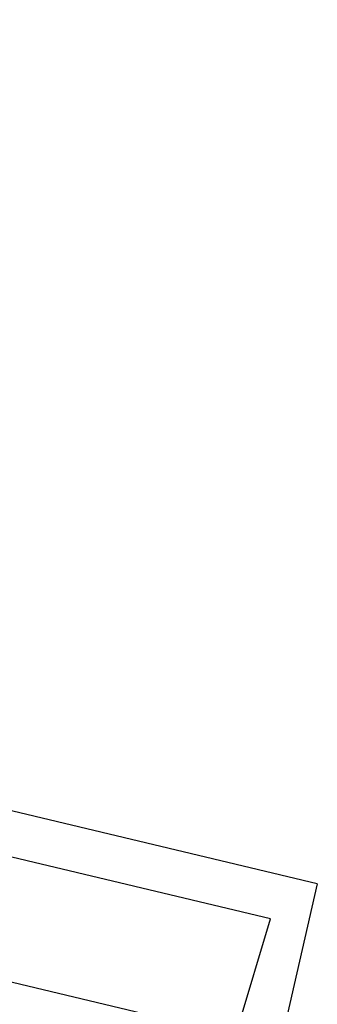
# Model space of a CAD drawing. Header units: feet. Extents: x -79 to 198, y -22 to 181.
# Tile 39 of 256: x 72.62 to 72.96, y 19.347 to 20.471. Entities that reach past the tile are written whole.
import ezdxf

# ---------------------------------------------------------------- set-up
doc = ezdxf.new("R2010")
doc.units = ezdxf.units.FT
doc.layers.add('A-LINEA', color=7, linetype='CONTINUOUS')
doc.layers.add('A-MURO-CONCRETO', color=8, linetype='CONTINUOUS')

msp = doc.modelspace()

# ---------------------------------------------------------------- linework, layer by layer
at = {"layer": 'A-LINEA'}
for p, q in [((72.96, 19.4844), (68.8267, 20.4711)), ((72.9067, 19.4444), (68.76, 20.4311)), ((72.96, 19.4844), (72.92, 19.3111)), ((72.8667, 19.3111), (72.9067, 19.4444))]:
    msp.add_line(p, q, dxfattribs=at)
msp.add_lwpolyline([(72.8667, 19.3111), (72.4933, 17.6978), (68.1867, 18.7111), (68.5733, 20.3378), (72.8667, 19.3111)], dxfattribs=at)
at = {"layer": 'A-MURO-CONCRETO'}
msp.add_lwpolyline([(68.5733, 20.3378), (72.8667, 19.3111), (68.3333, 19.3111), (68.5733, 20.3378), (68.5733, 20.3378)], dxfattribs=at)

doc.saveas('drawing.dxf')
